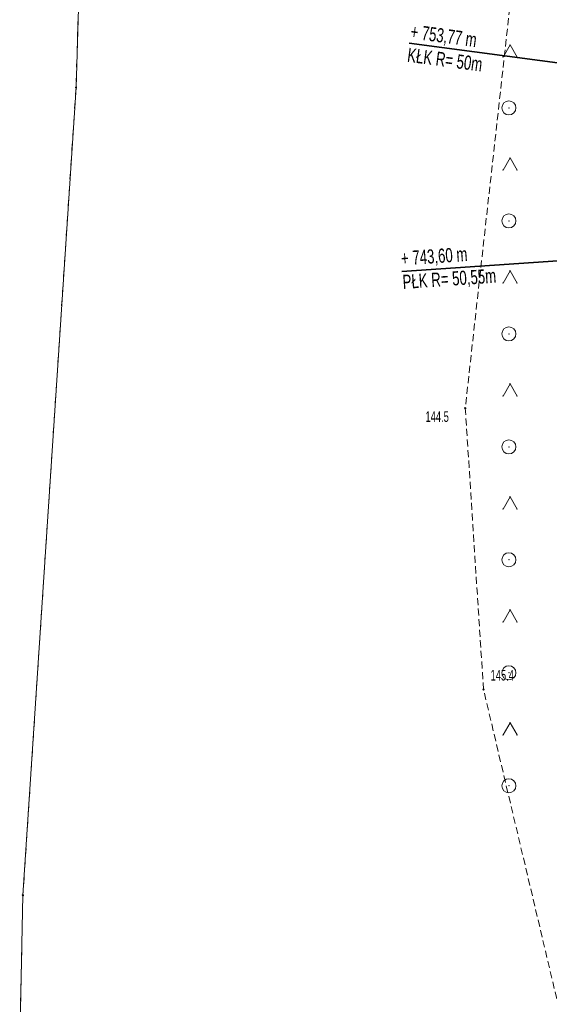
# Model space of a CAD drawing. Extents: x 6456700 to 6518119, y 5963420 to 5980059.
# Tile 229 of 256: x 6512322 to 6512360, y 5967033 to 5967103. Entities that reach past the tile are written whole.
import ezdxf
from ezdxf.enums import TextEntityAlignment as Align

# ---------------------------------------------------------------- set-up
doc = ezdxf.new("R2010")
doc.units = 0
doc.header["$MEASUREMENT"] = 0
doc.linetypes.add('L_0_03', pattern=[1, 0.5, -0.5])
doc.linetypes.add('L_0_5A', pattern=[0.75, 0.5, -0.25])
doc.layers.get('0').update_dxf_attribs({"color": 2, "linetype": 'CONTINUOUS', "lineweight": 5})
for name, color, linetype, lineweight in [('18mm Kreska ciągła', 7, 'CONTINUOUS', 18), ('203_punkt_graniczny', 7, 'CONTINUOUS', 18), ('218_kontur_uzytku_gruntowego', 96, 'L_0_03', 18), ('219_dzialka_ewidencyjna', 7, 'CONTINUOUS', 18), ('35mm Ciągła', 7, 'CONTINUOUS', 35), ('pikieta_naturalna', 7, 'CONTINUOUS', 18), ('pikieta_naturalna_Atr2', 7, 'CONTINUOUS', 18), ('teren_zalesiony', 7, 'CONTINUOUS', 18)]:
    doc.layers.add(name, color=color, linetype=linetype, lineweight=lineweight)
doc.styles.get("Standard").update_dxf_attribs({"font": 'txt', "width": 0.75})
doc.styles.add('Znaczniki', font='GOTHIC.TTF', dxfattribs={"width": 0.7})

# ---------------------------------------------------------------- blocks, each defined once
blk = doc.blocks.new('mdcp_nowa')
at = {"layer": '203_punkt_graniczny', "linetype": 'Continuous', "lineweight": 18}
for points in [[(6495057.32, 5983548.675, 1), (6495057.32, 5983548.765, 1)], [(6495053.56, 5983491.475, 1), (6495053.56, 5983491.565, 1)]]:
    blk.add_hatch(color=18, dxfattribs=at).paths.add_polyline_path(points)
at = {"layer": 'pikieta_naturalna', "linetype": 'Continuous', "lineweight": 18}
for points in [[(6495084.89, 5983525.965, 1), (6495084.89, 5983526.055, 1)], [(6495086.18, 5983506.055, 1), (6495086.18, 5983506.145, 1)]]:
    blk.add_hatch(color=18, dxfattribs=at).paths.add_polyline_path(points)
at = {"layer": '203_punkt_graniczny', "color": 7, "linetype": 'Continuous', "lineweight": 18}
for centre in [(6495057.32, 5983548.72), (6495053.56, 5983491.52)]:
    blk.add_circle(centre, 0.045, dxfattribs=at)
at = {"layer": '203_punkt_graniczny'}
for p in [(6495057.32, 5983548.72), (6495053.56, 5983491.52)]:
    blk.add_point(p, dxfattribs=at)
at = {"layer": '218_kontur_uzytku_gruntowego', "lineweight": 18, "flags": 128}
for points in [[(6495059.12, 5983609.63), (6495057.32, 5983548.72)], [(6495057.32, 5983548.72), (6495053.56, 5983491.52)], [(6495053.56, 5983491.52), (6495053.33, 5983481.09)]]:
    blk.add_lwpolyline(points, dxfattribs=at)
at = {"layer": '218_kontur_uzytku_gruntowego'}
for p in [(6495057.32, 5983548.72), (6495057.32, 5983548.72), (6495057.32, 5983548.72), (6495057.32, 5983548.72), (6495053.56, 5983491.52), (6495053.56, 5983491.52), (6495053.56, 5983491.52), (6495053.56, 5983491.52)]:
    blk.add_point(p, dxfattribs=at)
at = {"layer": '219_dzialka_ewidencyjna', "color": 3, "linetype": 'Continuous', "lineweight": 18, "flags": 128}
for points in [[(6495059.12, 5983609.63), (6495057.32, 5983548.72)], [(6495057.32, 5983548.72), (6495053.56, 5983491.52)], [(6495053.56, 5983491.52), (6495053.33, 5983481.09)]]:
    blk.add_lwpolyline(points, dxfattribs=at)
at = {"layer": '219_dzialka_ewidencyjna', "color": 3}
for p in [(6495057.32, 5983548.72), (6495057.32, 5983548.72), (6495053.56, 5983491.52), (6495053.56, 5983491.52)]:
    blk.add_point(p, dxfattribs=at)
at = {"layer": 'pikieta_naturalna', "color": 7, "linetype": 'Continuous', "lineweight": 18}
for centre in [(6495084.89, 5983526.01), (6495086.18, 5983506.1)]:
    blk.add_circle(centre, 0.045, dxfattribs=at)
at = {"layer": 'pikieta_naturalna'}
for p in [(6495084.89, 5983526.01), (6495086.18, 5983506.1)]:
    blk.add_point(p, dxfattribs=at)
at = {"layer": 'teren_zalesiony', "color": 7, "linetype": 'L_0_5A', "lineweight": 18, "flags": 128}
blk.add_lwpolyline([(6495091.37, 5983484.19), (6495086.18, 5983506.1), (6495084.89, 5983526.01), (6495107.33, 5983728.35), (6495127.82, 5983771.52), (6495138.38, 5983790.26), (6495151.08, 5983809.39), (6495174.94, 5983816.27), (6495177.32, 5983813.6), (6495181.6, 5983817.42), (6495179.2, 5983820.07), (6495187.87, 5983825.17), (6495217.4, 5983831.86), (6495197.26, 5983816.17), (6495175.29, 5983798.4), (6495160.67, 5983784.68), (6495154.18, 5983776.85), (6495149.95, 5983769.63), (6495149.05, 5983763.24), (6495146.41, 5983753.33), (6495140.07, 5983719.72), (6495131.2, 5983686.54), (6495123.42, 5983650.06), (6495118.4, 5983609.28), (6495116.02, 5983585), (6495113.51, 5983566.95), (6495113.13, 5983545.8), (6495112.69, 5983521.82), (6495113.24, 5983503.43), (6495113.25, 5983490.41), (6495109.96, 5983486.92)], close=True, dxfattribs=at)
at = {"layer": 'teren_zalesiony', "color": 7, "linetype": 'Continuous', "lineweight": 18, "flags": 128}
for points in [[(6495087.563, 5983550.873), (6495088.063, 5983551.739)], [(6495088.063, 5983551.739), (6495088.563, 5983550.873)], [(6495087.563, 5983542.873), (6495088.063, 5983543.739)], [(6495088.063, 5983543.739), (6495088.563, 5983542.873)], [(6495087.563, 5983534.873), (6495088.063, 5983535.739)], [(6495088.063, 5983535.739), (6495088.563, 5983534.873)], [(6495087.563, 5983526.873), (6495088.063, 5983527.739)], [(6495088.063, 5983527.739), (6495088.563, 5983526.873)], [(6495087.563, 5983518.873), (6495088.063, 5983519.739)], [(6495088.063, 5983519.739), (6495088.563, 5983518.873)], [(6495087.563, 5983510.873), (6495088.063, 5983511.739)], [(6495088.063, 5983511.739), (6495088.563, 5983510.873)], [(6495087.563, 5983502.873), (6495088.063, 5983503.739)], [(6495088.063, 5983503.739), (6495088.563, 5983502.873)]]:
    blk.add_lwpolyline(points, dxfattribs=at)
at = {"layer": 'teren_zalesiony', "color": 7, "linetype": 'Continuous', "lineweight": 18}
for centre in [(6495087.976, 5983547.276), (6495087.976, 5983539.276), (6495087.976, 5983531.276), (6495087.976, 5983523.276), (6495087.976, 5983515.276), (6495087.976, 5983507.276), (6495087.976, 5983499.276)]:
    blk.add_circle(centre, 0.5, dxfattribs=at)
at = {"layer": 'teren_zalesiony'}
for p in [(6495088.063, 5983551.739), (6495088.063, 5983551.739), (6495087.563, 5983550.873), (6495088.563, 5983550.873), (6495087.976, 5983547.276), (6495088.063, 5983543.739), (6495088.063, 5983543.739), (6495087.563, 5983542.873), (6495088.563, 5983542.873), (6495087.976, 5983539.276), (6495088.063, 5983535.739), (6495088.063, 5983535.739), (6495087.563, 5983534.873), (6495088.563, 5983534.873), (6495087.976, 5983531.276), (6495088.063, 5983527.739), (6495088.063, 5983527.739), (6495087.563, 5983526.873), (6495088.563, 5983526.873), (6495084.89, 5983526.01), (6495087.976, 5983523.276), (6495088.063, 5983519.739), (6495088.063, 5983519.739), (6495087.563, 5983518.873), (6495088.563, 5983518.873), (6495087.976, 5983515.276), (6495088.063, 5983511.739), (6495088.063, 5983511.739), (6495087.563, 5983510.873), (6495088.563, 5983510.873), (6495087.976, 5983507.276), (6495086.18, 5983506.1), (6495088.063, 5983503.739), (6495088.063, 5983503.739), (6495087.563, 5983502.873), (6495088.563, 5983502.873), (6495087.976, 5983499.276)]:
    blk.add_point(p, dxfattribs=at)
at = {"layer": 'pikieta_naturalna_Atr2', "color": 7, "lineweight": 15, "width": 0.66}
for s, p in [('144.5', (6495082.07, 5983525.79)), ('145.4', (6495086.68, 5983507.48))]:
    blk.add_text(s, height=0.75, dxfattribs=at).set_placement(p, align=Align.TOP_LEFT)

msp = doc.modelspace()

# ---------------------------------------------------------------- block references
at = {"linetype": 'ByBlock'}
msp.add_blockref('mdcp_nowa', (17268.786, -16450.998), dxfattribs=at)

# ---------------------------------------------------------------- next in the draw order: linework, layer by layer
at = {"layer": '35mm Ciągła'}
for p, q in [((6512379.439, 5967096.906), (6512349.702, 5967100.867)), ((6512379.116, 5967086.754), (6512349.187, 5967084.691))]:
    msp.add_line(p, q, dxfattribs=at)

# ---------------------------------------------------------------- next in the draw order: texts
at = {"layer": '18mm Kreska ciągła', "char_height": 1, "attachment_point": 4, "style": 'Znaczniki'}
for s, insert, rotation in [('+ 753,77 m\\PKŁK R= 50m', (6512349.702, 5967100.867), 352.4126), ('+ 743,60 m\\PPŁK R= 50,55m', (6512349.187, 5967084.691), 3.94454)]:
    msp.add_mtext(s, dxfattribs=dict(at, insert=insert, rotation=rotation))

doc.saveas('drawing.dxf')
